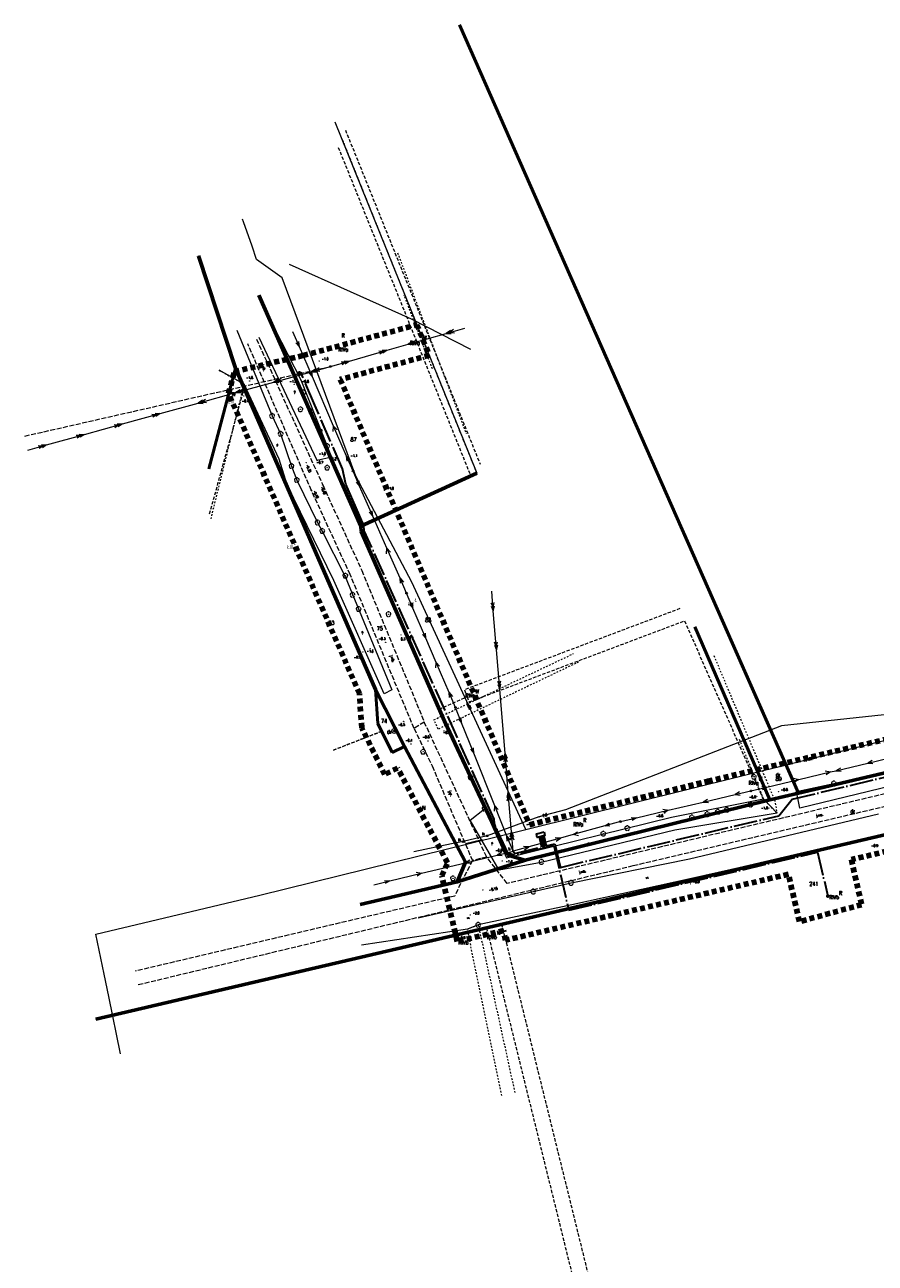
# Model space of a CAD drawing. Header units: metres. Extents: x 7389918 to 7395901, y 5992959 to 5996029.
# Tile 24 of 66: x 7393198 to 7393458, y 5994070 to 5994449. Entities that reach past the tile are written whole.
import ezdxf
from ezdxf.enums import TextEntityAlignment as Align

# ---------------------------------------------------------------- set-up
doc = ezdxf.new("R2010")
doc.units = ezdxf.units.M
doc.header["$MEASUREMENT"] = 0
for name, pattern in [('1', [0]), ('2', [1.5, 1, -0.5]), ('2_OTKJ', [2, 1.5, -0.5]), ('2_OTKR', [0]), ('2_OTWM', [1, 0.5, -0.5]), ('4', [2.5, 1.5, -1]), ('4_SUEP_A', [0]), ('4_SULO', [0]), ('4_SUPP_P', [2, 1.5, -0.5]), ('4_SUTP_A', [0]), ('4_SUWP', [0]), ('ACAD_ISO04W100', [30, 24, -3, 0, -3])]:
    doc.linetypes.add(name, pattern=pattern)
doc.layers.get('0').update_dxf_attribs({"color": 250, "linetype": 'CONTINUOUS', "lineweight": 100})
for name, color, linetype, lineweight in [('# Orlen Projekt - granice nieustalone do ustalenia', 6, 'CONTINUOUS', 100), ('# projektowana LNSN', 10, 'CONTINUOUS', 30), ('_proj. linia kablowa SN', 10, 'ACAD_ISO04W100', 30), ('Dzialki', 7, '1', 18), ('GRANICE_ZLE_L_0', 2, '1', 50), ('Numery_dzialek', 7, 'CONTINUOUS', 13), ('OTK_E_T_0', 7, 'CONTINUOUS', 0), ('OTK_E_T_4', 7, 'CONTINUOUS', 0), ('OTK_L_0', 7, '2_OTKJ', 18), ('OTK_L_5', 7, 'CONTINUOUS', 18), ('OTR_T_0', 7, 'CONTINUOUS', 18), ('OTR_T_1', 7, 'CONTINUOUS', 18), ('OTW_L_3', 7, 'CONTINUOUS', 18), ('P_SUEP_L_0', 1, '4_SUPP_P', 18), ('SUE_E_T_2', 1, 'CONTINUOUS', 0), ('SUE_T_5', 1, 'CONTINUOUS', 18), ('SUEP_L_0', 1, '4_SUEP_A', 18), ('SUL_L_1', 7, '4_SULO', 35), ('SUP_T_2', 7, 'CONTINUOUS', 18), ('SUW_T_3', 5, 'CONTINUOUS', 18), ('SUWP_E_T_0', 5, 'CONTINUOUS', 0), ('SUWP_L_0', 5, '4_SUWP', 18)]:
    doc.layers.add(name, color=color, linetype=linetype, lineweight=lineweight)
for name, color, linetype, lineweight, true_color in [('Kontury', 7, '2', 18, 0x008000), ('Numery_konturow', 7, 'CONTINUOUS', 13, 0x008000), ('Numery_uzytkow', 7, 'CONTINUOUS', 13, 0x008000), ('OTZ_T_0', 7, 'CONTINUOUS', 18, 0x008000), ('SUT_E_T_0', 7, 'CONTINUOUS', 0, 0xff9100), ('SUT_T_0', 7, 'CONTINUOUS', 18, 0xff9100), ('SUTP_L_0', 7, '4_SUTP_A', 18, 0xff9100), ('SUTR_T_0', 7, 'CONTINUOUS', 18, 0xff9100), ('Uzytki', 7, '2', 18, 0x008000), ('ZAKRES_L_0', 7, '4', 100, 0x008080)]:
    doc.layers.add(name, color=color, linetype=linetype, lineweight=lineweight, true_color=true_color)
doc.styles.get("Standard").update_dxf_attribs({"font": 'Simplex.SHX', "width": 0.75})

# ---------------------------------------------------------------- blocks, each defined once
blk = doc.blocks.new('2_OTRS')
at = {"linetype": 'Continuous'}
blk.add_circle((0, 0), 0.045, dxfattribs=at)
blk = doc.blocks.new('2_OTRN')
at = {"linetype": 'Continuous'}
blk.add_circle((0, 0), 0.045, dxfattribs=at)
blk = doc.blocks.new('2_OTZL')
at = {"linetype": 'Continuous'}
blk.add_circle((0, 0), 0.045, dxfattribs=at)
for centre, start, end in [((-0.36, 0.12), 102.1445, 221.86), ((0, 0.38), 30.1401, 149.8599), ((0.36, 0.12), 318.14, 77.8555), ((-0.22, -0.3), 174.1482, 293.8542), ((0.22, -0.3), 246.1458, 5.8518)]:
    blk.add_arc(centre, 0.375, start, end, dxfattribs=at)
blk = doc.blocks.new('4_SUET')
at = {"linetype": 'Continuous'}
for radius in [0.125, 0.113, 0.1, 0.0875, 0.075, 0.0625, 0.05, 0.0375, 0.025, 0.0125, 0.0025]:
    blk.add_circle((0, 0), radius, dxfattribs=at)
blk = doc.blocks.new('4_SUPP')
at = {"linetype": 'Continuous'}
blk.add_circle((0, 0), 0.25, dxfattribs=at)
blk = doc.blocks.new('4_SUTK')
at = {"linetype": 'Continuous'}
for radius in [0.25, 0.225, 0.2, 0.175, 0.15, 0.125, 0.1, 0.075, 0.05, 0.025, 0.00715]:
    blk.add_circle((0, 0), radius, dxfattribs=at)
blk = doc.blocks.new('4_SUPS')
at = {"linetype": 'Continuous'}
blk.add_circle((0, 0), 0.0625, dxfattribs=at)
blk = doc.blocks.new('4_SUWS')
at = {"linetype": 'Continuous'}
for radius in [0.75, 0.25]:
    blk.add_circle((0, 0), radius, dxfattribs=at)

msp = doc.modelspace()

# ---------------------------------------------------------------- linework, layer by layer
at = {"layer": '# Orlen Projekt - granice nieustalone do ustalenia', "linetype": '1', "lineweight": 60}
for p, q in [((7393250.78, 5994378.29), (7393262.05, 5994343.96)), ((7393269.2, 5994366.22), (7393300.35, 5994295.6)), ((7393262.05, 5994343.96), (7393264.75, 5994337.76)), ((7393264.75, 5994337.76), (7393304.86, 5994245.67)), ((7393300.35, 5994295.6), (7393335.77, 5994311.83)), ((7393300.44, 5994293.94), (7393300.35, 5994295.6)), ((7393325.95, 5994236), (7393300.44, 5994293.94)), ((7393443.62, 5994216.29), (7393619.85, 5994257.72)), ((7393313.75, 5994228.31), (7393304.86, 5994245.67)), ((7393219.45, 5994144.96), (7393630.35, 5994240.99)), ((7393345.14, 5994195.03), (7393325.95, 5994236)), ((7393313.75, 5994228.31), (7393332.35, 5994192.96)), ((7393434.08, 5994214.04), (7393425.37, 5994211.99)), ((7393434.08, 5994214.04), (7393443.62, 5994216.29)), ((7393350.61, 5994193.56), (7393425.37, 5994211.99)), ((7393350.61, 5994193.56), (7393345.14, 5994195.03)), ((7393329.84, 5994186.88), (7393350.61, 5994193.56)), ((7393332.35, 5994192.96), (7393329.84, 5994186.88)), ((7393300.2, 5994179.95), (7393329.84, 5994186.88))]:
    msp.add_line(p, q, dxfattribs=at)
at = {"layer": '# projektowana LNSN', "linetype": 'ACAD_ISO04W100', "ltscale": 0.3}
for points in [[(7393355.35, 5994200.71), (7393356.19, 5994197.19), (7393347.08, 5994195.01), (7393346.05, 5994195.45), (7393345.42, 5994195.6), (7393341.17, 5994204.69), (7393341.08, 5994206.06), (7393341.08, 5994206.06), (7393301.43, 5994294.18), (7393301.43, 5994294.18), (7393301.43, 5994294.18), (7393301.43, 5994294.18), (7393301.43, 5994294.18), (7393301.34, 5994295.84), (7393298.66, 5994301.9), (7393295.78, 5994308.43), (7393294.76, 5994313.18), (7393294.76, 5994313.18), (7393286.35, 5994332.65), (7393282.15, 5994342.38), (7393282.15, 5994342.38)], [(7393356.24, 5994200.93), (7393356.95, 5994197.86), (7393359.67, 5994198.56), (7393361.34, 5994191.31), (7393361.34, 5994191.31), (7393428.05, 5994207.13), (7393432.14, 5994212.16), (7393525.91, 5994234.51), (7393564.3, 5994243.65), (7393729.72, 5994283.04), (7393748.11, 5994287.36), (7393747.66, 5994289.24)], [(7393346.89, 5994196.23), (7393347.4, 5994195.58), (7393355.66, 5994197.55), (7393354.92, 5994200.61)], [(7393355.77, 5994200.81), (7393356.6, 5994197.29), (7393359.29, 5994197.98), (7393363.89, 5994178.2), (7393439.93, 5994195.97), (7393443.07, 5994182.51)]]:
    msp.add_lwpolyline(points, dxfattribs=at)
at = {"layer": '_proj. linia kablowa SN', "linetype": 'Continuous'}
msp.add_lwpolyline([(7393356.34, 5994202.19), (7393356.62, 5994201.02), (7393354.29, 5994200.45), (7393354.01, 5994201.62), (7393356.34, 5994202.19)], dxfattribs=at)
for centre, radius in [((7393281.66, 5994342.27), 0.5), ((7393443.07, 5994182.51), 0.25)]:
    msp.add_circle(centre, radius, dxfattribs=at)
at = {"layer": 'Dzialki'}
for p, q in [((7393330.48, 5994448.87), (7393434.08, 5994214.04)), ((7393292.48, 5994419.23), (7393335.77, 5994311.83)), ((7393262.05, 5994343.96), (7393250.78, 5994378.29)), ((7393269.2, 5994366.22), (7393300.35, 5994295.6)), ((7393253.89, 5994313.19), (7393262.05, 5994343.96)), ((7393264.75, 5994337.76), (7393262.05, 5994343.96)), ((7393304.86, 5994245.67), (7393264.75, 5994337.76)), ((7393335.77, 5994311.83), (7393300.35, 5994295.6)), ((7393300.35, 5994295.6), (7393300.44, 5994293.94)), ((7393300.44, 5994293.94), (7393325.95, 5994236)), ((7393619.85, 5994257.72), (7393443.62, 5994216.29)), ((7393313.75, 5994228.31), (7393304.86, 5994245.67)), ((7393305.57, 5994235.29), (7393304.86, 5994245.67)), ((7393219.45, 5994144.96), (7393630.35, 5994240.99)), ((7393325.95, 5994236), (7393345.14, 5994195.03)), ((7393309.92, 5994226.43), (7393305.57, 5994235.29)), ((7393313.75, 5994228.31), (7393309.92, 5994226.43)), ((7393332.35, 5994192.96), (7393313.75, 5994228.31)), ((7393434.08, 5994214.04), (7393425.37, 5994211.99)), ((7393443.62, 5994216.29), (7393434.08, 5994214.04)), ((7393425.37, 5994211.99), (7393350.61, 5994193.56)), ((7393345.14, 5994195.03), (7393350.61, 5994193.56)), ((7393350.61, 5994193.56), (7393329.84, 5994186.88)), ((7393329.84, 5994186.88), (7393332.35, 5994192.96)), ((7393329.84, 5994186.88), (7393300.2, 5994179.95))]:
    msp.add_line(p, q, dxfattribs=at)
at = {"layer": 'GRANICE_ZLE_L_0'}
for p, q in [((7393330.48, 5994448.87), (7393434.08, 5994214.04)), ((7393262.05, 5994343.96), (7393253.89, 5994313.19)), ((7393434.08, 5994214.04), (7393399.02, 5994293.51)), ((7393425.37, 5994211.99), (7393402.42, 5994264.84)), ((7393402.42, 5994264.84), (7393425.37, 5994211.99)), ((7393425.37, 5994211.99), (7393402.42, 5994264.84)), ((7393425.37, 5994211.99), (7393402.42, 5994264.84)), ((7393304.86, 5994245.67), (7393305.57, 5994235.29)), ((7393305.57, 5994235.29), (7393309.92, 5994226.43)), ((7393309.92, 5994226.43), (7393313.75, 5994228.31))]:
    msp.add_line(p, q, dxfattribs=at)
at = {"layer": 'Kontury'}
for p, q in [((7393294.57, 5994414.03), (7393335.77, 5994311.83)), ((7393293.48, 5994411.39), (7393333.95, 5994310.99)), ((7393300.35, 5994295.6), (7393272.09, 5994359.67)), ((7393261.44, 5994341.65), (7393262.05, 5994343.96)), ((7393262.05, 5994343.96), (7393264.75, 5994337.76)), ((7393253.89, 5994313.19), (7393261.44, 5994341.65)), ((7393254.17, 5994299.41), (7393264.75, 5994337.76)), ((7393264.75, 5994337.76), (7393304.86, 5994245.67)), ((7393333.95, 5994310.99), (7393300.35, 5994295.6)), ((7393300.44, 5994293.94), (7393300.35, 5994295.6)), ((7393324.31, 5994239.73), (7393300.44, 5994293.94)), ((7393434.08, 5994214.04), (7393399.02, 5994293.51)), ((7393397.84, 5994270.41), (7393332.01, 5994245.62)), ((7393333.42, 5994241.88), (7393399.25, 5994266.67)), ((7393399.25, 5994266.67), (7393423.55, 5994211.54)), ((7393304.86, 5994245.67), (7393305.57, 5994235.29)), ((7393332.01, 5994245.62), (7393332.81, 5994243.5)), ((7393324.31, 5994239.73), (7393332.81, 5994243.5)), ((7393332.81, 5994243.5), (7393333.42, 5994241.88)), ((7393325.95, 5994236), (7393324.31, 5994239.73)), ((7393345.14, 5994195.03), (7393325.95, 5994236)), ((7393306.74, 5994232.91), (7393292.03, 5994227.18)), ((7393305.57, 5994235.29), (7393306.74, 5994232.91)), ((7393512.86, 5994232.57), (7393443.62, 5994216.29)), ((7393443.62, 5994216.29), (7393434.08, 5994214.04)), ((7393423.55, 5994211.54), (7393350.61, 5994193.56)), ((7393425.37, 5994211.99), (7393423.55, 5994211.54)), ((7393343.48, 5994173.95), (7393464.82, 5994202.3)), ((7393350.61, 5994193.56), (7393345.14, 5994195.03)), ((7393219.45, 5994144.96), (7393338.76, 5994172.84)), ((7393338.76, 5994172.84), (7393343.48, 5994173.95)), ((7393338.76, 5994172.84), (7393390.74, 5993962.24)), ((7393395.09, 5993964.83), (7393343.48, 5994173.95))]:
    msp.add_line(p, q, dxfattribs=at)
at = {"layer": 'OTK_L_0', "linetype": '2_OTKJ'}
for p, q in [((7393285.27, 5994306.55), (7393265.84, 5994351.3)), ((7393268.51, 5994352.8), (7393288.74, 5994308.2)), ((7393288.74, 5994308.2), (7393300.65, 5994282.08)), ((7393297.12, 5994280.81), (7393285.27, 5994306.55)), ((7393300.65, 5994282.08), (7393319.76, 5994235.76)), ((7393316.64, 5994233.77), (7393297.12, 5994280.81)), ((7393319.76, 5994235.76), (7393316.64, 5994233.77)), ((7393319.76, 5994235.76), (7393316.64, 5994233.77)), ((7393316.64, 5994233.77), (7393322.16, 5994222.35)), ((7393338.83, 5994194.47), (7393319.76, 5994235.76)), ((7393544.29, 5994233.66), (7393382.76, 5994195.37)), ((7393383.6, 5994191.87), (7393545.18, 5994229.96)), ((7393322.16, 5994222.35), (7393334.46, 5994193.42)), ((7393338.83, 5994194.47), (7393334.46, 5994193.42)), ((7393345.11, 5994186.42), (7393338.83, 5994194.47)), ((7393382.76, 5994195.37), (7393345.11, 5994186.42)), ((7393232.39, 5994155.49), (7393383.6, 5994191.87)), ((7393334.46, 5994193.42), (7393330.82, 5994186.39)), ((7393330.82, 5994186.39), (7393329.07, 5994182.57)), ((7393329.07, 5994182.57), (7393231.38, 5994159.59))]:
    msp.add_line(p, q, dxfattribs=at)
at = {"layer": 'OTK_L_5', "linetype": '2_OTKR'}
for p, q in [((7393262.54, 5994355.57), (7393273.24, 5994329.33)), ((7393274.05, 5994355.88), (7393282.03, 5994340.3)), ((7393287, 5994315.68), (7393269.3, 5994353.24)), ((7393264.68, 5994339.06), (7393257.06, 5994343.28)), ((7393275.4, 5994316.11), (7393264.68, 5994339.06)), ((7393282.03, 5994340.3), (7393291.45, 5994316.75)), ((7393273.24, 5994329.33), (7393275.88, 5994323.82)), ((7393275.88, 5994323.82), (7393279.19, 5994313.97)), ((7393277.86, 5994308.29), (7393275.4, 5994316.11)), ((7393291.45, 5994316.75), (7393287, 5994315.68)), ((7393279.19, 5994313.97), (7393280.81, 5994309.71)), ((7393292.17, 5994279.02), (7393277.86, 5994308.29)), ((7393280.81, 5994309.71), (7393287.13, 5994296.7)), ((7393287.13, 5994296.7), (7393288.6, 5994294.13)), ((7393288.6, 5994294.13), (7393295.57, 5994280.25)), ((7393307.52, 5994244.37), (7393292.17, 5994279.02)), ((7393295.57, 5994280.25), (7393309.89, 5994245.56)), ((7393309.89, 5994245.56), (7393307.52, 5994244.37)), ((7393487.1, 5994222.18), (7393434.48, 5994209.39)), ((7393444.91, 5994216.96), (7393460.84, 5994220.69)), ((7393433.49, 5994214.49), (7393444.91, 5994216.96)), ((7393434.48, 5994209.39), (7393433.49, 5994214.49)), ((7393395.33, 5994206.66), (7393423.41, 5994212.3)), ((7393423.41, 5994212.3), (7393427.52, 5994207.85)), ((7393333.78, 5994205.8), (7393338.16, 5994209.24)), ((7393342.64, 5994190.44), (7393333.78, 5994205.8)), ((7393338.16, 5994209.24), (7393344.83, 5994194.26)), ((7393344.83, 5994194.26), (7393395.33, 5994206.66)), ((7393427.52, 5994207.85), (7393396.28, 5994202.65)), ((7393400.76, 5994193.95), (7393458.51, 5994207.65)), ((7393396.28, 5994202.65), (7393355.5, 5994192.83)), ((7393459.35, 5994200.95), (7393401.42, 5994187.92)), ((7393355.5, 5994192.83), (7393342.64, 5994190.44)), ((7393364.59, 5994186.58), (7393400.76, 5994193.95)), ((7393401.42, 5994187.92), (7393364.86, 5994179.87)), ((7393317.91, 5994175.89), (7393353.05, 5994183.93)), ((7393353.05, 5994183.93), (7393364.59, 5994186.58)), ((7393364.86, 5994179.87), (7393336.22, 5994173.77)), ((7393332.92, 5994172.44), (7393300.56, 5994167.53)), ((7393336.22, 5994173.77), (7393332.92, 5994172.44))]:
    msp.add_line(p, q, dxfattribs=at)
at = {"layer": 'OTW_L_3', "linetype": '2_OTWM'}
for p, q in [((7393311.59, 5994379.16), (7393332.51, 5994323.99)), ((7393322.25, 5994343.73), (7393313.61, 5994366.23)), ((7393257.06, 5994343.28), (7393264.68, 5994339.06)), ((7393264.68, 5994339.06), (7393254.51, 5994297.89)), ((7393322.7, 5994236.45), (7393365.39, 5994256.67)), ((7393408.24, 5994256.04), (7393426.76, 5994211.94)), ((7393366.92, 5994254.1), (7393324.04, 5994233.59)), ((7393324.04, 5994233.59), (7393322.7, 5994236.45)), ((7393423.41, 5994212.3), (7393415.97, 5994230.61)), ((7393427.52, 5994207.85), (7393423.41, 5994212.3)), ((7393426.76, 5994211.94), (7393427.52, 5994207.85)), ((7393332.92, 5994172.44), (7393336.22, 5994173.77)), ((7393343.48, 5994121.56), (7393332.92, 5994172.44)), ((7393336.22, 5994173.77), (7393347.43, 5994122.4))]:
    msp.add_line(p, q, dxfattribs=at)
at = {"layer": 'P_SUEP_L_0', "linetype": '4_SUPP_P'}
msp.add_line((7393197.71, 5994323.16), (7393291.12, 5994344.42), dxfattribs=at)
at = {"layer": 'SUEP_L_0', "linetype": '4_SUEP_A'}
for p, q in [((7393281.61, 5994350.45), (7393279.63, 5994355.04)), ((7393314.88, 5994351.22), (7393326.41, 5994354.52)), ((7393326.41, 5994354.52), (7393332.18, 5994356.17)), ((7393327.72, 5994355.42), (7393326.41, 5994354.52)), ((7393326.41, 5994354.52), (7393327.99, 5994354.46)), ((7393328.68, 5994355.69), (7393327.37, 5994354.8)), ((7393327.37, 5994354.8), (7393328.95, 5994354.73)), ((7393280.56, 5994351.63), (7393281.61, 5994350.45)), ((7393281.61, 5994350.45), (7393281.48, 5994352.02)), ((7393285.57, 5994341.27), (7393281.61, 5994350.45)), ((7393308.42, 5994349.37), (7393314.88, 5994351.22)), ((7393316.18, 5994352.11), (7393314.88, 5994351.22)), ((7393314.88, 5994351.22), (7393316.45, 5994351.15)), ((7393317.14, 5994352.39), (7393315.84, 5994351.5)), ((7393315.84, 5994351.5), (7393317.42, 5994351.43)), ((7393291.12, 5994344.42), (7393296.89, 5994346.07)), ((7393294.35, 5994345.86), (7393295.93, 5994345.8)), ((7393295.93, 5994345.8), (7393294.62, 5994344.9)), ((7393295.31, 5994346.14), (7393296.89, 5994346.07)), ((7393296.89, 5994346.07), (7393295.58, 5994345.18)), ((7393296.89, 5994346.07), (7393308.42, 5994349.37)), ((7393305.88, 5994349.17), (7393307.46, 5994349.1)), ((7393307.46, 5994349.1), (7393306.16, 5994348.21)), ((7393306.85, 5994349.44), (7393308.42, 5994349.37)), ((7393308.42, 5994349.37), (7393307.12, 5994348.48)), ((7393273.77, 5994339.63), (7393285.34, 5994342.82)), ((7393284.52, 5994342.45), (7393285.57, 5994341.27)), ((7393285.34, 5994342.82), (7393291.12, 5994344.42)), ((7393286.65, 5994343.7), (7393285.34, 5994342.82)), ((7393285.34, 5994342.82), (7393286.92, 5994342.74)), ((7393285.57, 5994341.27), (7393285.44, 5994342.84)), ((7393287.61, 5994343.97), (7393286.3, 5994343.09)), ((7393286.3, 5994343.09), (7393287.88, 5994343.01)), ((7393262.2, 5994336.43), (7393273.77, 5994339.63)), ((7393275.08, 5994340.51), (7393273.77, 5994339.63)), ((7393273.77, 5994339.63), (7393275.35, 5994339.54)), ((7393276.05, 5994340.77), (7393274.73, 5994339.89)), ((7393274.73, 5994339.89), (7393276.31, 5994339.81)), ((7393292.07, 5994326.22), (7393285.57, 5994341.27)), ((7393250.64, 5994333.24), (7393262.2, 5994336.43)), ((7393252.91, 5994334.38), (7393251.6, 5994333.5)), ((7393263.52, 5994337.31), (7393262.2, 5994336.43)), ((7393262.2, 5994336.43), (7393263.78, 5994336.35)), ((7393264.48, 5994337.58), (7393263.17, 5994336.7)), ((7393263.17, 5994336.7), (7393264.75, 5994336.62)), ((7393239.08, 5994330.04), (7393250.64, 5994333.24)), ((7393251.95, 5994334.12), (7393250.64, 5994333.24)), ((7393250.64, 5994333.24), (7393252.22, 5994333.15)), ((7393251.6, 5994333.5), (7393253.18, 5994333.42)), ((7393215.95, 5994323.65), (7393227.52, 5994326.85)), ((7393225.94, 5994326.93), (7393227.52, 5994326.85)), ((7393227.52, 5994326.85), (7393226.2, 5994325.97)), ((7393227.52, 5994326.85), (7393239.08, 5994330.04)), ((7393236.54, 5994329.86), (7393238.12, 5994329.78)), ((7393238.12, 5994329.78), (7393236.81, 5994328.9)), ((7393237.5, 5994330.13), (7393239.08, 5994330.04)), ((7393239.08, 5994330.04), (7393237.77, 5994329.16)), ((7393204.38, 5994320.46), (7393215.95, 5994323.65)), ((7393213.41, 5994323.47), (7393214.99, 5994323.39)), ((7393214.99, 5994323.39), (7393213.67, 5994322.51)), ((7393214.37, 5994323.74), (7393215.95, 5994323.65)), ((7393215.95, 5994323.65), (7393214.64, 5994322.77)), ((7393224.97, 5994326.66), (7393226.55, 5994326.58)), ((7393226.55, 5994326.58), (7393225.24, 5994325.7)), ((7393291.97, 5994324.55), (7393292.07, 5994326.22)), ((7393296.03, 5994317.04), (7393292.07, 5994326.22)), ((7393292.07, 5994326.22), (7393293.12, 5994325.04)), ((7393198.6, 5994318.86), (7393204.38, 5994320.46)), ((7393201.84, 5994320.27), (7393203.42, 5994320.19)), ((7393203.42, 5994320.19), (7393202.11, 5994319.31)), ((7393202.8, 5994320.54), (7393204.38, 5994320.46)), ((7393204.38, 5994320.46), (7393203.07, 5994319.58)), ((7393298.01, 5994312.45), (7393296.03, 5994317.04)), ((7393296.16, 5994315.47), (7393296.03, 5994317.04)), ((7393296.03, 5994317.04), (7393297.08, 5994315.86)), ((7393300.01, 5994307.87), (7393298.01, 5994312.45)), ((7393298.96, 5994309.04), (7393300.01, 5994307.87)), ((7393300.01, 5994307.87), (7393299.87, 5994309.44)), ((7393304.02, 5994298.71), (7393300.01, 5994307.87)), ((7393302.96, 5994299.88), (7393304.02, 5994298.71)), ((7393304.02, 5994298.71), (7393303.88, 5994300.28)), ((7393308.33, 5994288.88), (7393304.02, 5994298.71)), ((7393308.24, 5994287.21), (7393308.33, 5994288.88)), ((7393312.34, 5994279.72), (7393308.33, 5994288.88)), ((7393308.33, 5994288.88), (7393309.39, 5994287.71)), ((7393314.34, 5994275.14), (7393312.34, 5994279.72)), ((7393312.48, 5994278.15), (7393312.34, 5994279.72)), ((7393312.34, 5994279.72), (7393313.39, 5994278.55)), ((7393316.31, 5994270.54), (7393314.34, 5994275.14)), ((7393340.84, 5994269.73), (7393340.35, 5994275.71)), ((7393315.26, 5994271.73), (7393316.31, 5994270.54)), ((7393316.31, 5994270.54), (7393316.18, 5994272.12)), ((7393320.24, 5994261.35), (7393316.31, 5994270.54)), ((7393340.14, 5994272.18), (7393340.76, 5994270.73)), ((7393340.22, 5994271.18), (7393340.84, 5994269.73)), ((7393340.76, 5994270.73), (7393341.13, 5994272.26)), ((7393340.84, 5994269.73), (7393341.22, 5994271.27)), ((7393341.82, 5994257.77), (7393340.84, 5994269.73)), ((7393319.19, 5994262.53), (7393320.24, 5994261.35)), ((7393320.24, 5994261.35), (7393320.11, 5994262.93)), ((7393323.4, 5994253.98), (7393320.24, 5994261.35)), ((7393341.12, 5994260.22), (7393341.74, 5994258.77)), ((7393341.2, 5994259.22), (7393341.82, 5994257.77)), ((7393341.74, 5994258.77), (7393342.12, 5994260.3)), ((7393341.82, 5994257.77), (7393342.2, 5994259.31)), ((7393342.81, 5994245.81), (7393341.82, 5994257.77)), ((7393323.3, 5994252.31), (7393323.4, 5994253.98)), ((7393327.33, 5994244.79), (7393323.4, 5994253.98)), ((7393323.4, 5994253.98), (7393324.45, 5994252.8)), ((7393342.1, 5994248.26), (7393342.73, 5994246.81)), ((7393342.73, 5994246.81), (7393343.1, 5994248.34)), ((7393342.81, 5994245.81), (7393343.18, 5994247.35)), ((7393329.3, 5994240.19), (7393327.33, 5994244.79)), ((7393327.46, 5994243.21), (7393327.33, 5994244.79)), ((7393327.33, 5994244.79), (7393328.38, 5994243.6)), ((7393342.19, 5994247.26), (7393342.81, 5994245.81)), ((7393344.42, 5994226.15), (7393342.81, 5994245.81)), ((7393331.16, 5994235.55), (7393329.3, 5994240.19)), ((7393330.14, 5994236.75), (7393331.16, 5994235.55)), ((7393331.16, 5994235.55), (7393331.06, 5994237.13)), ((7393334.87, 5994226.26), (7393331.16, 5994235.55)), ((7393333.85, 5994227.47), (7393334.87, 5994226.26)), ((7393334.87, 5994226.26), (7393334.78, 5994227.84)), ((7393341.31, 5994210.18), (7393334.87, 5994226.26)), ((7393344.05, 5994224.61), (7393344.42, 5994226.15)), ((7393344.13, 5994223.62), (7393344.5, 5994225.15)), ((7393345.41, 5994214.19), (7393344.42, 5994226.15)), ((7393344.42, 5994226.15), (7393345.04, 5994224.7)), ((7393344.5, 5994225.15), (7393345.13, 5994223.7)), ((7393455.26, 5994223.17), (7393464.99, 5994225.48)), ((7393442.26, 5994220.86), (7393443.89, 5994220.48)), ((7393443.89, 5994220.48), (7393445.53, 5994220.86)), ((7393445.53, 5994220.86), (7393455.26, 5994223.17)), ((7393446.88, 5994221.7), (7393445.53, 5994220.86)), ((7393445.53, 5994220.86), (7393447.11, 5994220.72)), ((7393456.61, 5994224), (7393455.26, 5994223.17)), ((7393455.26, 5994223.17), (7393456.84, 5994223.03)), ((7393424.43, 5994215.87), (7393434.16, 5994218.17)), ((7393432.53, 5994218.55), (7393434.16, 5994218.17)), ((7393434.16, 5994218.17), (7393432.82, 5994217.34)), ((7393434.16, 5994218.17), (7393443.89, 5994220.48)), ((7393443.89, 5994220.48), (7393442.55, 5994219.64)), ((7393345.03, 5994212.65), (7393345.41, 5994214.19)), ((7393346.39, 5994202.23), (7393345.41, 5994214.19)), ((7393345.41, 5994214.19), (7393346.03, 5994212.74)), ((7393404.96, 5994211.28), (7393414.7, 5994213.57)), ((7393414.7, 5994213.57), (7393419.57, 5994214.71)), ((7393416.04, 5994214.4), (7393414.7, 5994213.57)), ((7393414.7, 5994213.57), (7393416.27, 5994213.42)), ((7393419.57, 5994214.71), (7393424.43, 5994215.87)), ((7393422.86, 5994216.01), (7393424.43, 5994215.87)), ((7393424.43, 5994215.87), (7393423.09, 5994215.03)), ((7393341.17, 5994208.51), (7393341.31, 5994210.18)), ((7393345.02, 5994200.89), (7393341.31, 5994210.18)), ((7393341.31, 5994210.18), (7393342.33, 5994208.97)), ((7393345.11, 5994211.66), (7393345.49, 5994213.19)), ((7393345.49, 5994213.19), (7393346.11, 5994211.74)), ((7393394.31, 5994208.77), (7393404.96, 5994211.28)), ((7393406.31, 5994212.11), (7393404.96, 5994211.28)), ((7393404.96, 5994211.28), (7393406.54, 5994211.13)), ((7393379.71, 5994205.33), (7393384.58, 5994206.48)), ((7393383, 5994206.62), (7393384.58, 5994206.48)), ((7393384.58, 5994206.48), (7393383.23, 5994205.65)), ((7393384.58, 5994206.48), (7393394.31, 5994208.77)), ((7393392.68, 5994209.15), (7393394.31, 5994208.77)), ((7393394.31, 5994208.77), (7393392.97, 5994207.94)), ((7393346.01, 5994200.69), (7393346.39, 5994202.23)), ((7393346.88, 5994196.25), (7393346.39, 5994202.23)), ((7393346.39, 5994202.23), (7393347.01, 5994200.78)), ((7393374.89, 5994204), (7393365.25, 5994201.33)), ((7393365.25, 5994201.33), (7393366.57, 5994202.21)), ((7393379.71, 5994205.33), (7393374.89, 5994204)), ((7393374.89, 5994204), (7393376.2, 5994204.88)), ((7393376.47, 5994203.92), (7393374.89, 5994204)), ((7393346.88, 5994196.25), (7393345.02, 5994200.89)), ((7393345.12, 5994199.31), (7393345.02, 5994200.89)), ((7393345.02, 5994200.89), (7393346.04, 5994199.69)), ((7393346.1, 5994199.7), (7393346.47, 5994201.23)), ((7393346.47, 5994201.23), (7393347.09, 5994199.78)), ((7393361.34, 5994200.25), (7393351.7, 5994197.58)), ((7393361.34, 5994200.25), (7393359.76, 5994200.33)), ((7393360.02, 5994199.37), (7393361.34, 5994200.25)), ((7393365.25, 5994201.33), (7393361.34, 5994200.25)), ((7393366.9, 5994201.01), (7393365.25, 5994201.33)), ((7393332.3, 5994192.74), (7393342.02, 5994195.08)), ((7393342.02, 5994195.08), (7393346.88, 5994196.25)), ((7393343.36, 5994195.92), (7393342.02, 5994195.08)), ((7393342.02, 5994195.08), (7393343.59, 5994194.95)), ((7393351.7, 5994197.58), (7393346.88, 5994196.25)), ((7393351.7, 5994197.58), (7393350.12, 5994197.66)), ((7393350.39, 5994196.7), (7393351.7, 5994197.58)), ((7393318.92, 5994189.52), (7393332.3, 5994192.74)), ((7393333.64, 5994193.58), (7393332.3, 5994192.74)), ((7393332.3, 5994192.74), (7393333.87, 5994192.61)), ((7393304.33, 5994186.01), (7393309.2, 5994187.18)), ((7393307.62, 5994187.32), (7393309.2, 5994187.18)), ((7393309.2, 5994187.18), (7393307.85, 5994186.35)), ((7393309.2, 5994187.18), (7393318.92, 5994189.52)), ((7393317.28, 5994189.9), (7393318.92, 5994189.52)), ((7393318.92, 5994189.52), (7393317.58, 5994188.68))]:
    msp.add_line(p, q, dxfattribs=at)
at = {"layer": 'SUL_L_1', "linetype": '4_SULO'}
msp.add_line((7393337.45, 5994199.65), (7393332.3, 5994198.37), dxfattribs=at)
at = {"layer": 'SUTP_L_0', "linetype": '4_SUTP_A'}
for p, q in [((7393315.82, 5994358.9), (7393278.53, 5994375.59)), ((7393333.93, 5994349.57), (7393315.82, 5994358.9)), ((7393515.58, 5994243.85), (7393428.87, 5994234.55)), ((7393428.87, 5994234.55), (7393362.86, 5994208.94)), ((7393354.78, 5994206.73), (7393338.96, 5994200.97)), ((7393362.86, 5994208.94), (7393354.78, 5994206.73)), ((7393328.09, 5994198.5), (7393316.6, 5994196.07)), ((7393331.62, 5994199.2), (7393328.09, 5994198.5)), ((7393338.96, 5994200.97), (7393331.62, 5994199.2))]:
    msp.add_line(p, q, dxfattribs=at)
at = {"layer": 'SUWP_L_0', "linetype": '4_SUWP'}
for p, q in [((7393264.48, 5994388.67), (7393264.22, 5994389.42)), ((7393267.14, 5994381.24), (7393264.48, 5994388.67)), ((7393268.48, 5994377.09), (7393267.14, 5994381.24)), ((7393276.37, 5994371.57), (7393268.48, 5994377.09)), ((7393298.82, 5994310.91), (7393276.37, 5994371.57)), ((7393316, 5994278.51), (7393298.82, 5994310.91)), ((7393350.74, 5994202.94), (7393316, 5994278.51)), ((7393350.74, 5994202.94), (7393523.17, 5994245.76)), ((7393269.5, 5994182.83), (7393350.74, 5994202.94)), ((7393219.44, 5994170.91), (7393269.5, 5994182.83)), ((7393221.96, 5994158.67), (7393219.44, 5994170.91)), ((7393223.37, 5994151.81), (7393221.96, 5994158.67)), ((7393226.96, 5994134.38), (7393223.37, 5994151.81))]:
    msp.add_line(p, q, dxfattribs=at)
at = {"layer": 'Uzytki'}
for p, q in [((7393295.67, 5994416.68), (7393336.83, 5994314.54)), ((7393293.48, 5994411.39), (7393333.95, 5994310.99)), ((7393300.35, 5994295.6), (7393272.09, 5994359.67)), ((7393259.67, 5994351.22), (7393262.05, 5994343.96)), ((7393262.05, 5994343.96), (7393264.75, 5994337.76)), ((7393254.17, 5994299.41), (7393264.75, 5994337.76)), ((7393264.75, 5994337.76), (7393304.86, 5994245.67)), ((7393333.95, 5994310.99), (7393300.35, 5994295.6)), ((7393300.44, 5994293.94), (7393300.35, 5994295.6)), ((7393324.31, 5994239.73), (7393300.44, 5994293.94)), ((7393397.84, 5994270.41), (7393332.01, 5994245.62)), ((7393333.42, 5994241.88), (7393399.25, 5994266.67)), ((7393399.25, 5994266.67), (7393423.55, 5994211.54)), ((7393304.86, 5994245.67), (7393305.57, 5994235.29)), ((7393332.01, 5994245.62), (7393332.81, 5994243.5)), ((7393324.31, 5994239.73), (7393332.81, 5994243.5)), ((7393332.81, 5994243.5), (7393333.42, 5994241.88)), ((7393325.95, 5994236), (7393324.31, 5994239.73)), ((7393345.14, 5994195.03), (7393325.95, 5994236)), ((7393292.03, 5994227.18), (7393306.74, 5994232.91)), ((7393305.57, 5994235.29), (7393306.74, 5994232.91)), ((7393306.74, 5994232.91), (7393309.92, 5994226.43)), ((7393512.86, 5994232.57), (7393443.62, 5994216.29)), ((7393309.92, 5994226.43), (7393313.75, 5994228.31)), ((7393313.75, 5994228.31), (7393332.35, 5994192.96)), ((7393434.08, 5994214.04), (7393425.37, 5994211.99)), ((7393443.62, 5994216.29), (7393434.08, 5994214.04)), ((7393423.55, 5994211.54), (7393350.61, 5994193.56)), ((7393423.55, 5994211.54), (7393425.37, 5994211.99)), ((7393343.48, 5994173.95), (7393464.82, 5994202.3)), ((7393350.61, 5994193.56), (7393345.14, 5994195.03)), ((7393350.61, 5994193.56), (7393329.84, 5994186.88)), ((7393332.35, 5994192.96), (7393329.84, 5994186.88)), ((7393329.84, 5994186.88), (7393307.8, 5994181.73)), ((7393219.45, 5994144.96), (7393338.76, 5994172.84)), ((7393338.76, 5994172.84), (7393343.48, 5994173.95)), ((7393338.76, 5994172.84), (7393390.74, 5993962.24)), ((7393395.09, 5993964.83), (7393343.48, 5994173.95))]:
    msp.add_line(p, q, dxfattribs=at)
at = {"layer": 'ZAKRES_L_0', "linetype": '4'}
for p, q in [((7393282.78, 5994347.75), (7393317.49, 5994357.18)), ((7393317.49, 5994357.18), (7393321.26, 5994347.84)), ((7393261.76, 5994342.87), (7393282.78, 5994347.75)), ((7393321.26, 5994347.84), (7393294.08, 5994340.46)), ((7393259.99, 5994336.18), (7393261.76, 5994342.87)), ((7393294.08, 5994340.46), (7393351.95, 5994204.38)), ((7393299.93, 5994244.47), (7393259.99, 5994336.18)), ((7393406.4, 5994217.66), (7393720.57, 5994291.67)), ((7393819.05, 5994279.94), (7393450.23, 5994193.7)), ((7393300.65, 5994233.97), (7393299.93, 5994244.47)), ((7393307.64, 5994219.74), (7393300.65, 5994233.97)), ((7393311.59, 5994221.68), (7393307.64, 5994219.74)), ((7393326.83, 5994192.7), (7393311.59, 5994221.68)), ((7393351.95, 5994204.38), (7393406.4, 5994217.66)), ((7393325.09, 5994188.75), (7393326.83, 5994192.7)), ((7393450.23, 5994193.7), (7393453.38, 5994179.92)), ((7393325.75, 5994185.92), (7393325.09, 5994188.75)), ((7393430.99, 5994189.23), (7393344.62, 5994169.08)), ((7393434.37, 5994174.75), (7393430.99, 5994189.23)), ((7393329.85, 5994168.71), (7393325.75, 5994185.92)), ((7393453.38, 5994179.92), (7393434.37, 5994174.75)), ((7393343.95, 5994172), (7393329.85, 5994168.71)), ((7393344.62, 5994169.08), (7393343.95, 5994172))]:
    msp.add_line(p, q, dxfattribs=at)

# ---------------------------------------------------------------- block references
at = {"layer": 'OTR_T_0'}
for p in [(7393283.71, 5994315.06), (7393288.74, 5994308.2), (7393285.27, 5994306.55), (7393337.66, 5994184.38)]:
    msp.add_blockref('2_OTRS', p, dxfattribs=at)
at = {"layer": 'OTR_T_1'}
for p in [(7393287.65, 5994346.12), (7393266.4, 5994340), (7393280.05, 5994339.01), (7393282.03, 5994340.3), (7393264.58, 5994335.37), (7393287, 5994315.68), (7393289.09, 5994317.02), (7393291.45, 5994316.75), (7393296.62, 5994316.02), (7393307.62, 5994306.58), (7393312.68, 5994262.4), (7393307.93, 5994260.13), (7393313.62, 5994260.8), (7393301, 5994257.15), (7393303.18, 5994258.14), (7393313.46, 5994235.97), (7393325.75, 5994233.02), (7393315.73, 5994229.02), (7393320.91, 5994229.98), (7393427.96, 5994214.48), (7393421.34, 5994213.02), (7393425.04, 5994209.49), (7393393.19, 5994207.97), (7393344.57, 5994196.97), (7393343.57, 5994193.25), (7393401.02, 5994186.3), (7393333.79, 5994176.76), (7393331.82, 5994171.24), (7393337.82, 5994171.05)]:
    msp.add_blockref('2_OTRN', p, dxfattribs=at)
at = {"layer": 'OTZ_T_0'}
for p in [(7393282.87, 5994336.53), (7393281.91, 5994331.32), (7393285.15, 5994330.58), (7393273.24, 5994329.33), (7393275.88, 5994323.82), (7393287.86, 5994324.7), (7393290.07, 5994320.07), (7393279.19, 5994313.97), (7393290.07, 5994313.46), (7393280.81, 5994309.71), (7393287.13, 5994296.7), (7393288.6, 5994294.13), (7393295.64, 5994280.47), (7393297.82, 5994274.62), (7393299.7, 5994270.26), (7393308.81, 5994268.68), (7393319.38, 5994226.66), (7393333.87, 5994218.84), (7393420.46, 5994219), (7393444.91, 5994216.96), (7393338.16, 5994209.24), (7393412.2, 5994208.92), (7393419.43, 5994210.52), (7393401.52, 5994206.61), (7393406.21, 5994207.56), (7393409.47, 5994208.33), (7393374.45, 5994201.63), (7393381.79, 5994203.3), (7393355.54, 5994193), (7393328.52, 5994187.95), (7393364.59, 5994186.58), (7393353.05, 5994183.93), (7393336.22, 5994173.77)]:
    msp.add_blockref('2_OTZL', p, dxfattribs=at)
at = {"layer": 'SUE_T_5'}
msp.add_blockref('4_SUET', (7393346.88, 5994196.25), dxfattribs=at)
at = {"layer": 'SUP_T_2'}
for p in [(7393291.12, 5994344.42), (7393298.01, 5994312.45), (7393314.34, 5994275.14), (7393329.3, 5994240.19), (7393419.57, 5994214.71), (7393379.71, 5994205.33)]:
    msp.add_blockref('4_SUPP', p, dxfattribs=at)
at = {"layer": 'SUT_T_0'}
for p in [(7393331.62, 5994199.2), (7393338.96, 5994200.97)]:
    msp.add_blockref('4_SUTK', p, dxfattribs=at)
at = {"layer": 'SUTR_T_0'}
msp.add_blockref('4_SUPS', (7393354.78, 5994206.73), dxfattribs=at)
at = {"layer": 'SUW_T_3'}
msp.add_blockref('4_SUWS', (7393310.62, 5994233.03), dxfattribs=at)

# ---------------------------------------------------------------- texts
at = {"layer": 'Numery_dzialek', "width": 0.7}
for s, p in [('87', (7393297.23, 5994322.71)), ('73', (7393290.45, 5994266.73)), ('88', (7393320.03, 5994267.55)), ('75', (7393305.24, 5994265)), ('89', (7393427.1, 5994219.01)), ('241', (7393437.4, 5994186.93))]:
    msp.add_text(s, height=1.25, dxfattribs=at).set_placement(p, align=Align.TOP_LEFT)
msp.add_text('74', height=1.25, dxfattribs=at).set_placement((7393307.48, 5994236.06), align=Align.MIDDLE)
at = {"layer": 'Numery_konturow', "width": 0.7}
msp.add_text('RIVa', height=1.25, dxfattribs=at).set_placement((7393294.97, 5994349.61), align=Align.MIDDLE)
for s, p in [('RIVa', (7393318.4, 5994352.24)), ('ŁIII', (7393261.67, 5994334.39)), ('ŁIII', (7393279.77, 5994289.89)), ('ŁIII', (7393316.77, 5994272.44)), ('RIVa', (7393335.31, 5994244.45)), ('RIVa', (7393421.83, 5994217.77)), ('RIVa', (7393368.29, 5994205.11)), ('RIVb', (7393446.45, 5994182.85)), ('RIVb', (7393333.2, 5994168.97)), ('RIVb', (7393341.94, 5994170.67))]:
    msp.add_text(s, height=1.25, dxfattribs=at).set_placement(p, align=Align.TOP_RIGHT)
at = {"layer": 'Numery_uzytkow', "width": 0.7}
for s, p in [('R', (7393294.97, 5994353.93)), ('dr', (7393309.08, 5994232.79)), ('dr', (7393450.63, 5994208.46))]:
    msp.add_text(s, height=1.25, dxfattribs=at).set_placement(p, align=Align.MIDDLE)
for s, p in [('W', (7393319.37, 5994352.51)), ('W', (7393260.95, 5994335.36)), ('Ł', (7393279.77, 5994289.89)), ('Ł', (7393316.77, 5994272.44)), ('W', (7393335.31, 5994244.45)), ('W', (7393421.83, 5994217.77)), ('dr', (7393427.1, 5994219.01)), ('N', (7393319.07, 5994208.89)), ('R', (7393368.29, 5994205.11)), ('R', (7393446.45, 5994182.85)), ('W', (7393341.94, 5994170.67)), ('R', (7393333.2, 5994168.97))]:
    msp.add_text(s, height=1.25, dxfattribs=at).set_placement(p)
at = {"layer": 'OTK_E_T_0', "lineweight": 9, "width": 0.7}
for s, rotation, p in [('j.mb.', 292.0334, (7393270.54, 5994344.07)), ('j.mb.', 292.0334, (7393309.92, 5994255.05)), ('j.gr.', 294.0734, (7393327.74, 5994213.86)), ('j.mb.', 9.6798, (7393440.54, 5994207.18)), ('j.mb.', 11.7871, (7393368.1, 5994189.93))]:
    msp.add_text(s, height=0.75, rotation=rotation, dxfattribs=at).set_placement(p, align=Align.MIDDLE)
at = {"layer": 'OTK_E_T_4', "lineweight": 9, "width": 0.7}
for rotation, p in [(293.1064, (7393280.38, 5994336.63)), (292.8833, (7393275, 5994320.35)), (292.8833, (7393301.03, 5994263.02)), (293.5523, (7393340.65, 5994198.6)), (13.2248, (7393369.85, 5994198.78)), (10.3966, (7393387.86, 5994188.27)), (8.9699, (7393333.17, 5994175.96))]:
    msp.add_text('w.', height=0.75, rotation=rotation, dxfattribs=at).set_placement(p, align=Align.MIDDLE)
at = {"layer": 'OTR_T_0', "lineweight": 9, "width": 0.7}
for s, rotation, p in [('-0.35', 293.9163, (7393283.52, 5994314.33)), ('-0.49', 294.4859, (7393285.74, 5994306.41)), ('-0.48', 294.4859, (7393288.02, 5994307.64)), ('-0.15', 11.1278, (7393339.58, 5994184.05))]:
    msp.add_text(s, height=0.75, rotation=rotation, dxfattribs=at).set_placement(p)
at = {"layer": 'OTR_T_1', "lineweight": 9, "width": 0.7}
for s, p in [('-1.0', (7393288.4, 5994346.37)), ('-1.8', (7393265.34, 5994340.6)), ('-1.5', (7393278.59, 5994339.52)), ('-0.8', (7393282.42, 5994339.47)), ('-0.4', (7393264.04, 5994333.53)), ('-0.7', (7393286.78, 5994314.75)), ('-1.6', (7393287.57, 5994317.42)), ('-1.2', (7393290.85, 5994315.84)), ('-1.1', (7393297.21, 5994316.8)), ('-1.0', (7393308.37, 5994306.83)), ('-0.3', (7393305.8, 5994260.87)), ('0.3', (7393312.57, 5994260.74)), ('-0.4', (7393314.37, 5994261.05)), ('-0.9', (7393298.27, 5994255.19)), ('-1.6', (7393302.16, 5994257.04)), ('-0.5', (7393311.74, 5994234.57)), ('-0.6', (7393325.49, 5994232.18)), ('-0.4', (7393313.98, 5994229.79)), ('-0.8', (7393319.23, 5994230.79)), ('-0.8', (7393428.71, 5994214.73)), ('-0.8', (7393418.98, 5994212.43)), ('-1.8', (7393422.63, 5994209.13)), ('-0.8', (7393390.63, 5994206.7)), ('-0.9', (7393456.31, 5994197.57)), ('-0.8', (7393341.49, 5994196.14)), ('-1.4', (7393344.62, 5994192.77)), ('-0.9', (7393401.77, 5994186.55)), ('-2.0', (7393334.54, 5994177.01)), ('-0.9', (7393330.2, 5994169.48)), ('-0.9', (7393339.56, 5994169.98))]:
    msp.add_text(s, height=0.75, dxfattribs=at).set_placement(p)
at = {"layer": 'SUE_E_T_2', "lineweight": 9, "width": 0.7}
msp.add_text('Tr', height=0.75, dxfattribs=at).set_placement((7393346.13, 5994196.5), align=Align.RIGHT)
at = {"layer": 'SUT_E_T_0', "lineweight": 9, "width": 0.7}
for p in [(7393338.21, 5994201.22), (7393330.87, 5994199.45)]:
    msp.add_text('ts', height=0.75, dxfattribs=at).set_placement(p, align=Align.RIGHT)
at = {"layer": 'SUTR_T_0', "lineweight": 9, "width": 0.7}
msp.add_text('-2.0', height=0.75, rotation=14.3337, dxfattribs=at).set_placement((7393355.28, 5994206.96), align=Align.MIDDLE_LEFT)
at = {"layer": 'SUWP_E_T_0', "lineweight": 9, "width": 0.7}
for s, rotation, p in [('wo80', 294.6913, (7393333.37, 5994240.72)), ('wo160', 13.9458, (7393436.96, 5994224.35))]:
    msp.add_text(s, height=0.75, rotation=rotation, dxfattribs=at).set_placement(p, align=Align.MIDDLE)

doc.saveas('drawing.dxf')
